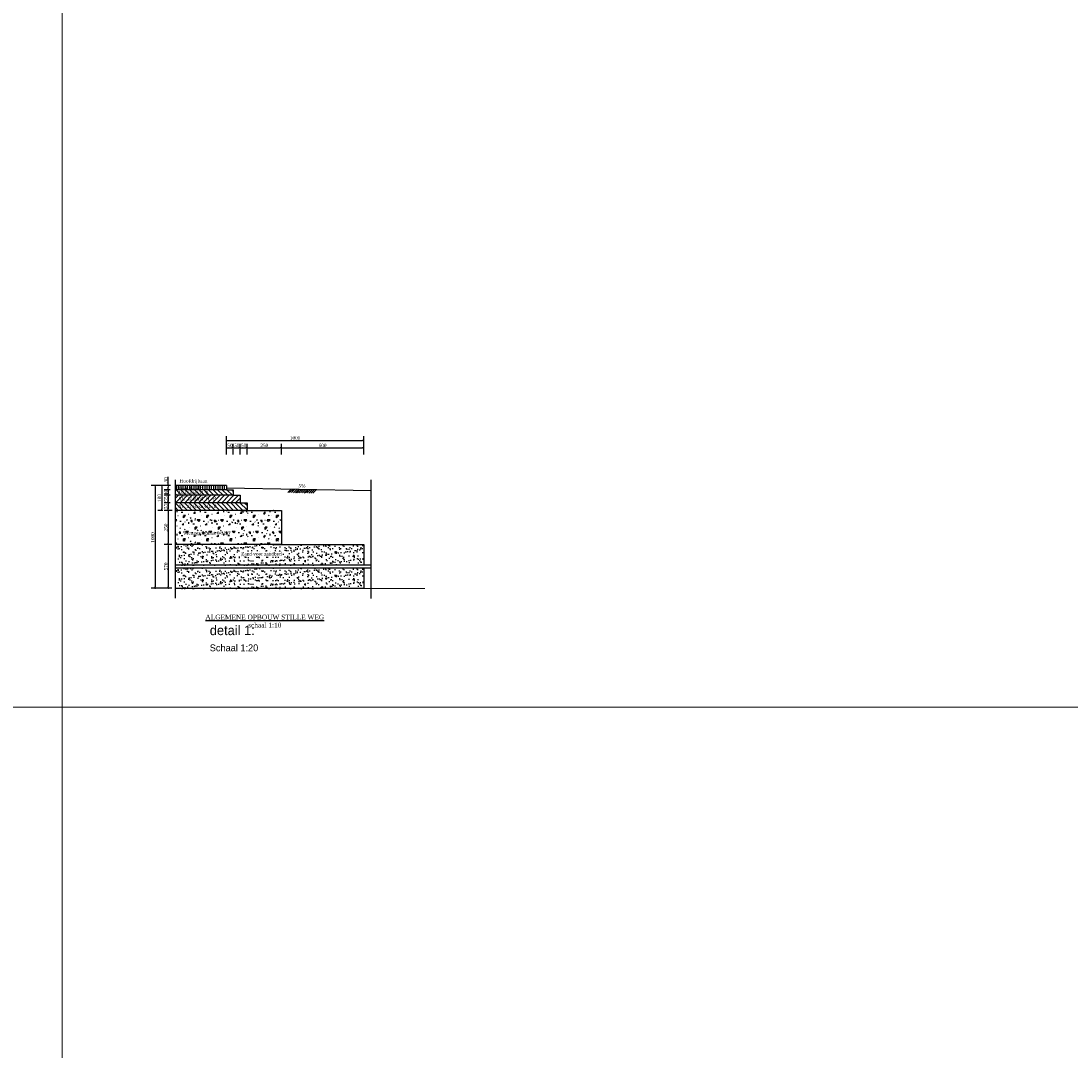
# Model space of a CAD drawing. Header units: metres. Extents: x 0 to 178216, y 0 to 407261.
# Tile 111 of 126: x 167048.96 to 167056.61, y 406191.72 to 406199.22. Entities that reach past the tile are written whole.
import ezdxf

# ---------------------------------------------------------------- set-up
doc = ezdxf.new("R2010")
doc.units = ezdxf.units.M
doc.header["$PDSIZE"] = 1
doc.linetypes.add('ACAD_ISO04W100', pattern=[30, 24, -3, 0, -3])
doc.layers.get('0').update_dxf_attribs({"lineweight": 18})
doc.layers.get('Defpoints').update_dxf_attribs({"lineweight": 18})
for name, color, linetype in [('L-AR-DETA-PR', 10, 'Continuous'), ('L-MT-DETA-PR', 7, 'Continuous'), ('L-TE-DETA-PR', 7, 'Continuous'), ('L-TK-DETA-AFB-PR', 10, 'ACAD_ISO04W100'), ('L-TK-DETA-CON-PR', 2, 'Continuous')]:
    doc.layers.add(name, color=color, linetype=linetype)
doc.layers.add('X-XX-AL-HULPLIJN-G', color=210, linetype='Continuous', lineweight=18, plot=False)
doc.layers.add('X-XX-AL-T35', color=50, linetype='Continuous', lineweight=18)
doc.layers.add('X-XX-AL-T50', color=130, linetype='Continuous', lineweight=18)
doc.styles.add('FB-M1000-T25', font='LT.TTF', dxfattribs={"height": 2.5})
doc.styles.add('Futurabook1-1000', font='LT.TTF', dxfattribs={"height": 2.5})
doc.styles.add('INFRA-10-GROOT', font='times.ttf', dxfattribs={"height": 0.035})
doc.styles.add('INFRA-10-NORMAAL', font='times.ttf', dxfattribs={"height": 0.025})
doc.styles.add('INFRA_DIM', font='times.ttf')
doc.dimstyles.new('INFRA-10-MM', dxfattribs={"dimscale": 0.01, "dimtxt": 2.5, "dimasz": 1, "dimexe": 3, "dimexo": 1, "dimgap": 0.5, "dimtad": 1, "dimdec": 0, "dimlfac": 1000, "dimdsep": 46, "dimtxsty": 'INFRA_DIM', "dimblk1": 'DOT', "dimblk2": 'DOT', "dimsah": 1, "dimcen": 0, "dimclrd": 256, "dimclre": 256, "dimclrt": 7, "dimaunit": 2, "dimadec": 0, "dimazin": 0, "dimtfac": 1, "dimtdec": 3, "dimtofl": 0, "dimtmove": 0, "dimatfit": 3, "dimldrblk": 'DOT', "dimfxl": 1, "dimtolj": 1, "dimtzin": 0, "dimarcsym": 0})
pattern_1 = [(135, (167050.813583, 406195.523405), (-0.016838, -0.016838), [])]

# ---------------------------------------------------------------- blocks, each defined once
blk = doc.blocks.new('_Dot')
at = {"color": 0, "linetype": 'ByBlock', "lineweight": -2}
blk.add_line((-0.5, 0), (-1, 0), dxfattribs=at)
at = {"color": 0, "linetype": 'ByBlock', "const_width": 0.5}
blk.add_lwpolyline([(-0.25, 0, 1), (0.25, 0, 1)], format="xyb", close=True, dxfattribs=at)
blk = doc.blocks.new('*D101')
at = {"layer": 'Defpoints', "color": 0, "transparency": 16777216}
for p in [(167050.5119, 406196.1101), (167050.4621, 406196.0527), (167050.5119, 406196.0527)]:
    blk.add_point(p, dxfattribs=at)
at = {"layer": 'L-MT-DETA-PR', "lineweight": -2, "transparency": 16777216}
for p, q in [((167050.4621, 406196.0627), (167050.4621, 406196.1401)), ((167050.4721, 406196.1101), (167050.5019, 406196.1101)), ((167050.5119, 406196.0627), (167050.5119, 406196.1401))]:
    blk.add_line(p, q, dxfattribs=at)
at = {"layer": 'L-MT-DETA-PR', "lineweight": -2, "transparency": 16777216, "xscale": 0.01, "yscale": 0.01, "zscale": 0.01, "rotation": 180}
blk.add_blockref('_Dot', (167050.4621, 406196.1101), dxfattribs=at)
at = {"layer": 'L-MT-DETA-PR', "lineweight": -2, "transparency": 16777216, "xscale": 0.01, "yscale": 0.01, "zscale": 0.01}
blk.add_blockref('_Dot', (167050.5119, 406196.1101), dxfattribs=at)
at = {"layer": 'L-MT-DETA-PR', "color": 7, "transparency": 16777216, "insert": (167050.487, 406196.1278), "char_height": 0.025, "attachment_point": 5, "style": 'INFRA_DIM'}
blk.add_mtext('\\A1;50', dxfattribs=at)
blk = doc.blocks.new('*D102')
at = {"layer": 'Defpoints', "color": 0, "transparency": 16777216}
for p in [(167051.4621, 406196.1101), (167050.8621, 406196.0627), (167051.4621, 406196.0527)]:
    blk.add_point(p, dxfattribs=at)
at = {"layer": 'L-MT-DETA-PR', "lineweight": -2, "transparency": 16777216}
for p, q in [((167050.8621, 406196.0727), (167050.8621, 406196.1401)), ((167050.8721, 406196.1101), (167051.4521, 406196.1101)), ((167051.4621, 406196.0627), (167051.4621, 406196.1401))]:
    blk.add_line(p, q, dxfattribs=at)
at = {"layer": 'L-MT-DETA-PR', "lineweight": -2, "transparency": 16777216, "xscale": 0.01, "yscale": 0.01, "zscale": 0.01, "rotation": 180}
blk.add_blockref('_Dot', (167050.8621, 406196.1101), dxfattribs=at)
at = {"layer": 'L-MT-DETA-PR', "lineweight": -2, "transparency": 16777216, "xscale": 0.01, "yscale": 0.01, "zscale": 0.01}
blk.add_blockref('_Dot', (167051.4621, 406196.1101), dxfattribs=at)
at = {"layer": 'L-MT-DETA-PR', "color": 7, "transparency": 16777216, "insert": (167051.1621, 406196.1278), "char_height": 0.025, "attachment_point": 5, "style": 'INFRA_DIM'}
blk.add_mtext('\\A1;600', dxfattribs=at)
blk = doc.blocks.new('*D103')
at = {"layer": 'Defpoints', "color": 0, "transparency": 16777216}
for p in [(167051.4621, 406196.1643), (167050.4621, 406196.0527), (167051.4621, 406196.0527)]:
    blk.add_point(p, dxfattribs=at)
at = {"layer": 'L-MT-DETA-PR', "lineweight": -2, "transparency": 16777216}
for p, q in [((167050.4621, 406196.0627), (167050.4621, 406196.1943)), ((167051.4621, 406196.0627), (167051.4621, 406196.1943)), ((167050.4721, 406196.1643), (167051.4521, 406196.1643))]:
    blk.add_line(p, q, dxfattribs=at)
at = {"layer": 'L-MT-DETA-PR', "lineweight": -2, "transparency": 16777216, "xscale": 0.01, "yscale": 0.01, "zscale": 0.01, "rotation": 180}
blk.add_blockref('_Dot', (167050.4621, 406196.1643), dxfattribs=at)
at = {"layer": 'L-MT-DETA-PR', "lineweight": -2, "transparency": 16777216, "xscale": 0.01, "yscale": 0.01, "zscale": 0.01}
blk.add_blockref('_Dot', (167051.4621, 406196.1643), dxfattribs=at)
at = {"layer": 'L-MT-DETA-PR', "color": 7, "transparency": 16777216, "insert": (167050.9621, 406196.1821), "char_height": 0.025, "attachment_point": 5, "style": 'INFRA_DIM'}
blk.add_mtext('\\A1;1000', dxfattribs=at)
blk = doc.blocks.new('*D104')
at = {"layer": 'Defpoints', "color": 0, "transparency": 16777216}
for p in [(167050.8621, 406196.1101), (167050.6119, 406196.0527), (167050.8621, 406196.0527)]:
    blk.add_point(p, dxfattribs=at)
at = {"layer": 'L-MT-DETA-PR', "lineweight": -2, "transparency": 16777216}
for p, q in [((167050.6119, 406196.0627), (167050.6119, 406196.1401)), ((167050.6219, 406196.1101), (167050.8521, 406196.1101)), ((167050.8621, 406196.0627), (167050.8621, 406196.1401))]:
    blk.add_line(p, q, dxfattribs=at)
at = {"layer": 'L-MT-DETA-PR', "lineweight": -2, "transparency": 16777216, "xscale": 0.01, "yscale": 0.01, "zscale": 0.01, "rotation": 180}
blk.add_blockref('_Dot', (167050.6119, 406196.1101), dxfattribs=at)
at = {"layer": 'L-MT-DETA-PR', "lineweight": -2, "transparency": 16777216, "xscale": 0.01, "yscale": 0.01, "zscale": 0.01}
blk.add_blockref('_Dot', (167050.8621, 406196.1101), dxfattribs=at)
at = {"layer": 'L-MT-DETA-PR', "color": 7, "transparency": 16777216, "insert": (167050.737, 406196.1278), "char_height": 0.025, "attachment_point": 5, "style": 'INFRA_DIM'}
blk.add_mtext('\\A1;250', dxfattribs=at)
blk = doc.blocks.new('*D105')
at = {"layer": 'Defpoints', "color": 0, "transparency": 16777216}
for p in [(167050.5619, 406196.1101), (167050.5119, 406196.0527), (167050.5619, 406196.0527)]:
    blk.add_point(p, dxfattribs=at)
at = {"layer": 'L-MT-DETA-PR', "lineweight": -2, "transparency": 16777216}
for p, q in [((167050.5119, 406196.0627), (167050.5119, 406196.1401)), ((167050.5219, 406196.1101), (167050.5519, 406196.1101)), ((167050.5619, 406196.0627), (167050.5619, 406196.1401))]:
    blk.add_line(p, q, dxfattribs=at)
at = {"layer": 'L-MT-DETA-PR', "lineweight": -2, "transparency": 16777216, "xscale": 0.01, "yscale": 0.01, "zscale": 0.01, "rotation": 180}
blk.add_blockref('_Dot', (167050.5119, 406196.1101), dxfattribs=at)
at = {"layer": 'L-MT-DETA-PR', "lineweight": -2, "transparency": 16777216, "xscale": 0.01, "yscale": 0.01, "zscale": 0.01}
blk.add_blockref('_Dot', (167050.5619, 406196.1101), dxfattribs=at)
at = {"layer": 'L-MT-DETA-PR', "color": 7, "transparency": 16777216, "insert": (167050.5369, 406196.1278), "char_height": 0.025, "attachment_point": 5, "style": 'INFRA_DIM'}
blk.add_mtext('\\A1;50', dxfattribs=at)
blk = doc.blocks.new('*D106')
at = {"layer": 'Defpoints', "color": 0, "transparency": 16777216}
for p in [(167050.0382, 406195.8046), (167050.0617, 406195.8046), (167050.0636, 406195.8346)]:
    blk.add_point(p, dxfattribs=at)
at = {"layer": 'L-MT-DETA-PR', "lineweight": -2, "transparency": 16777216}
for p, q in [((167050.0382, 406195.8346), (167050.0382, 406195.8987)), ((167050.0536, 406195.8346), (167050.0082, 406195.8346)), ((167050.0517, 406195.8046), (167050.0082, 406195.8046)), ((167050.0382, 406195.8146), (167050.0382, 406195.8246))]:
    blk.add_line(p, q, dxfattribs=at)
at = {"layer": 'L-MT-DETA-PR', "lineweight": -2, "transparency": 16777216, "xscale": 0.01, "yscale": 0.01, "zscale": 0.01}
for p, rotation in [((167050.0382, 406195.8346), 90), ((167050.0382, 406195.8046), 270)]:
    blk.add_blockref('_Dot', p, dxfattribs=dict(at, rotation=rotation))
at = {"layer": 'L-MT-DETA-PR', "color": 7, "transparency": 16777216, "insert": (167050.0205, 406195.8766), "char_height": 0.025, "attachment_point": 5, "rotation": 90, "style": 'INFRA_DIM'}
blk.add_mtext('\\A1;30', dxfattribs=at)
blk = doc.blocks.new('*D107')
at = {"layer": 'Defpoints', "color": 0, "transparency": 16777216}
for p in [(167049.981, 406195.8346), (167049.9421, 406195.0867), (167050.028, 406195.0867)]:
    blk.add_point(p, dxfattribs=at)
at = {"layer": 'L-MT-DETA-PR', "lineweight": -2, "transparency": 16777216}
for p, q in [((167049.971, 406195.8346), (167049.9121, 406195.8346)), ((167049.9421, 406195.8246), (167049.9421, 406195.0967)), ((167050.018, 406195.0867), (167049.9121, 406195.0867))]:
    blk.add_line(p, q, dxfattribs=at)
at = {"layer": 'L-MT-DETA-PR', "lineweight": -2, "transparency": 16777216, "xscale": 0.01, "yscale": 0.01, "zscale": 0.01}
for p, rotation in [((167049.9421, 406195.8346), 90), ((167049.9421, 406195.0867), 270)]:
    blk.add_blockref('_Dot', p, dxfattribs=dict(at, rotation=rotation))
at = {"layer": 'L-MT-DETA-PR', "color": 7, "transparency": 16777216, "insert": (167049.9244, 406195.4569), "char_height": 0.025, "attachment_point": 5, "rotation": 90, "style": 'INFRA_DIM'}
blk.add_mtext('\\A1;1000', dxfattribs=at)
blk = doc.blocks.new('*D108')
at = {"layer": 'Defpoints', "color": 0, "transparency": 16777216}
for p in [(167050.0617, 406195.8046), (167050.0382, 406195.7646), (167050.0617, 406195.7646)]:
    blk.add_point(p, dxfattribs=at)
at = {"layer": 'L-MT-DETA-PR', "lineweight": -2, "transparency": 16777216}
for p, q in [((167050.0517, 406195.8046), (167050.0082, 406195.8046)), ((167050.0517, 406195.7646), (167050.0082, 406195.7646)), ((167050.0382, 406195.7946), (167050.0382, 406195.7746))]:
    blk.add_line(p, q, dxfattribs=at)
at = {"layer": 'L-MT-DETA-PR', "lineweight": -2, "transparency": 16777216, "xscale": 0.01, "yscale": 0.01, "zscale": 0.01}
for p, rotation in [((167050.0382, 406195.8046), 90), ((167050.0382, 406195.7646), 270)]:
    blk.add_blockref('_Dot', p, dxfattribs=dict(at, rotation=rotation))
at = {"layer": 'L-MT-DETA-PR', "color": 7, "transparency": 16777216, "insert": (167050.0205, 406195.7846), "char_height": 0.025, "attachment_point": 5, "rotation": 90, "style": 'INFRA_DIM'}
blk.add_mtext('\\A1;40', dxfattribs=at)
blk = doc.blocks.new('*D109')
at = {"layer": 'Defpoints', "color": 0, "transparency": 16777216}
for p in [(167050.0382, 406195.6546), (167050.061, 406195.6546), (167050.0629, 406195.7096)]:
    blk.add_point(p, dxfattribs=at)
at = {"layer": 'L-MT-DETA-PR', "lineweight": -2, "transparency": 16777216}
for p, q in [((167050.0529, 406195.7096), (167050.0082, 406195.7096)), ((167050.051, 406195.6546), (167050.0082, 406195.6546)), ((167050.0382, 406195.6996), (167050.0382, 406195.6646))]:
    blk.add_line(p, q, dxfattribs=at)
at = {"layer": 'L-MT-DETA-PR', "lineweight": -2, "transparency": 16777216, "xscale": 0.01, "yscale": 0.01, "zscale": 0.01}
for p, rotation in [((167050.0382, 406195.7096), 90), ((167050.0382, 406195.6546), 270)]:
    blk.add_blockref('_Dot', p, dxfattribs=dict(at, rotation=rotation))
at = {"layer": 'L-MT-DETA-PR', "color": 7, "transparency": 16777216, "insert": (167050.0205, 406195.6821), "char_height": 0.025, "attachment_point": 5, "rotation": 90, "style": 'INFRA_DIM'}
blk.add_mtext('\\A1;55', dxfattribs=at)
blk = doc.blocks.new('*D110')
at = {"layer": 'Defpoints', "color": 0, "transparency": 16777216}
for p in [(167050.0757, 406195.6546), (167050.0382, 406195.4046), (167050.074, 406195.4046)]:
    blk.add_point(p, dxfattribs=at)
at = {"layer": 'L-MT-DETA-PR', "lineweight": -2, "transparency": 16777216}
for p, q in [((167050.0657, 406195.6546), (167050.0082, 406195.6546)), ((167050.0382, 406195.6446), (167050.0382, 406195.4146)), ((167050.064, 406195.4046), (167050.0082, 406195.4046))]:
    blk.add_line(p, q, dxfattribs=at)
at = {"layer": 'L-MT-DETA-PR', "lineweight": -2, "transparency": 16777216, "xscale": 0.01, "yscale": 0.01, "zscale": 0.01}
for p, rotation in [((167050.0382, 406195.6546), 90), ((167050.0382, 406195.4046), 270)]:
    blk.add_blockref('_Dot', p, dxfattribs=dict(at, rotation=rotation))
at = {"layer": 'L-MT-DETA-PR', "color": 7, "transparency": 16777216, "insert": (167050.0205, 406195.5296), "char_height": 0.025, "attachment_point": 5, "rotation": 90, "style": 'INFRA_DIM'}
blk.add_mtext('\\A1;250', dxfattribs=at)
blk = doc.blocks.new('*D111')
at = {"layer": 'Defpoints', "color": 0, "transparency": 16777216}
for p in [(167050.0524, 406195.4046), (167050.0382, 406195.0867), (167050.0731, 406195.0867)]:
    blk.add_point(p, dxfattribs=at)
at = {"layer": 'L-MT-DETA-PR', "lineweight": -2, "transparency": 16777216}
for p, q in [((167050.0424, 406195.4046), (167050.0082, 406195.4046)), ((167050.0382, 406195.3946), (167050.0382, 406195.0967)), ((167050.0631, 406195.0867), (167050.0082, 406195.0867))]:
    blk.add_line(p, q, dxfattribs=at)
at = {"layer": 'L-MT-DETA-PR', "lineweight": -2, "transparency": 16777216, "xscale": 0.01, "yscale": 0.01, "zscale": 0.01}
for p, rotation in [((167050.0382, 406195.4046), 90), ((167050.0382, 406195.0867), 270)]:
    blk.add_blockref('_Dot', p, dxfattribs=dict(at, rotation=rotation))
at = {"layer": 'L-MT-DETA-PR', "color": 7, "transparency": 16777216, "insert": (167050.0205, 406195.2457), "char_height": 0.025, "attachment_point": 5, "rotation": 90, "style": 'INFRA_DIM'}
blk.add_mtext('\\A1;570', dxfattribs=at)
blk = doc.blocks.new('*D112')
at = {"layer": 'Defpoints', "color": 0, "transparency": 16777216}
for p in [(167050.6119, 406196.1101), (167050.5619, 406196.0527), (167050.6119, 406196.0527)]:
    blk.add_point(p, dxfattribs=at)
at = {"layer": 'L-MT-DETA-PR', "lineweight": -2, "transparency": 16777216}
for p, q in [((167050.5619, 406196.0627), (167050.5619, 406196.1401)), ((167050.5719, 406196.1101), (167050.6019, 406196.1101)), ((167050.6119, 406196.0627), (167050.6119, 406196.1401))]:
    blk.add_line(p, q, dxfattribs=at)
at = {"layer": 'L-MT-DETA-PR', "lineweight": -2, "transparency": 16777216, "xscale": 0.01, "yscale": 0.01, "zscale": 0.01, "rotation": 180}
blk.add_blockref('_Dot', (167050.5619, 406196.1101), dxfattribs=at)
at = {"layer": 'L-MT-DETA-PR', "lineweight": -2, "transparency": 16777216, "xscale": 0.01, "yscale": 0.01, "zscale": 0.01}
blk.add_blockref('_Dot', (167050.6119, 406196.1101), dxfattribs=at)
at = {"layer": 'L-MT-DETA-PR', "color": 7, "transparency": 16777216, "insert": (167050.5869, 406196.1278), "char_height": 0.025, "attachment_point": 5, "style": 'INFRA_DIM'}
blk.add_mtext('\\A1;50', dxfattribs=at)
blk = doc.blocks.new('*D113')
at = {"layer": 'Defpoints', "color": 0, "transparency": 16777216}
for p in [(167050.0617, 406195.7646), (167050.0382, 406195.7096), (167050.0629, 406195.7096)]:
    blk.add_point(p, dxfattribs=at)
at = {"layer": 'L-MT-DETA-PR', "lineweight": -2, "transparency": 16777216}
for p, q in [((167050.0517, 406195.7646), (167050.0082, 406195.7646)), ((167050.0382, 406195.7546), (167050.0382, 406195.7196)), ((167050.0529, 406195.7096), (167050.0082, 406195.7096))]:
    blk.add_line(p, q, dxfattribs=at)
at = {"layer": 'L-MT-DETA-PR', "lineweight": -2, "transparency": 16777216, "xscale": 0.01, "yscale": 0.01, "zscale": 0.01}
for p, rotation in [((167050.0382, 406195.7646), 90), ((167050.0382, 406195.7096), 270)]:
    blk.add_blockref('_Dot', p, dxfattribs=dict(at, rotation=rotation))
at = {"layer": 'L-MT-DETA-PR', "color": 7, "transparency": 16777216, "insert": (167050.0205, 406195.7371), "char_height": 0.025, "attachment_point": 5, "rotation": 90, "style": 'INFRA_DIM'}
blk.add_mtext('\\A1;55', dxfattribs=at)
blk = doc.blocks.new('*D114')
at = {"layer": 'Defpoints', "color": 0, "transparency": 16777216}
for p in [(167050.0165, 406195.8346), (167049.9912, 406195.6546), (167050.0082, 406195.6546)]:
    blk.add_point(p, dxfattribs=at)
at = {"layer": 'L-MT-DETA-PR', "lineweight": -2, "transparency": 16777216}
for p, q in [((167050.0065, 406195.8346), (167049.9612, 406195.8346)), ((167049.9912, 406195.8246), (167049.9912, 406195.6646)), ((167049.9982, 406195.6546), (167049.9612, 406195.6546))]:
    blk.add_line(p, q, dxfattribs=at)
at = {"layer": 'L-MT-DETA-PR', "lineweight": -2, "transparency": 16777216, "xscale": 0.01, "yscale": 0.01, "zscale": 0.01}
for p, rotation in [((167049.9912, 406195.8346), 90), ((167049.9912, 406195.6546), 270)]:
    blk.add_blockref('_Dot', p, dxfattribs=dict(at, rotation=rotation))
at = {"layer": 'L-MT-DETA-PR', "color": 7, "transparency": 16777216, "insert": (167049.9734, 406195.7446), "char_height": 0.025, "attachment_point": 5, "rotation": 90, "style": 'INFRA_DIM'}
blk.add_mtext('\\A1;180', dxfattribs=at)

msp = doc.modelspace()

# ---------------------------------------------------------------- hatches: boundary and pattern name
at = {"layer": 'L-AR-DETA-PR'}
h = msp.add_hatch(dxfattribs=at)
h.set_pattern_fill('ANSI31', color=256, scale=0.005, angle=45, style=0)
h.set_pattern_definition([(90, (167050.813583, 406195.523405), (-0.015875, 2e-18), [])])
h.paths.add_polyline_path([(167050.4621, 406195.8346), (167050.0903, 406195.8346), (167050.0903, 406195.8046), (167050.4621, 406195.8046)])
h.paths.add_polyline_path([(167050.1033, 406195.8051), (167050.2869, 406195.8051), (167050.2869, 406195.8358), (167050.1033, 406195.8358)], flags=9)
h = msp.add_hatch(dxfattribs=at)
h.set_pattern_fill('ANSI31', color=256, scale=0.0075, angle=90, style=0)
h.set_pattern_definition(pattern_1)
h.paths.add_polyline_path([(167050.5119, 406195.8046), (167050.4621, 406195.8046), (167050.0903, 406195.8046), (167050.0903, 406195.7646), (167050.5119, 406195.7646)])
h.paths.add_polyline_path([(167050.1032, 406195.7692), (167050.3294, 406195.7692), (167050.3294, 406195.8006), (167050.1032, 406195.8006)], flags=24)
h = msp.add_hatch(dxfattribs=at)
h.set_pattern_fill('ANSI31', color=256, scale=0.0075, style=0)
h.set_pattern_definition([(45, (167050.813583, 406195.523405), (-0.016838, 0.016838), [])])
h.paths.add_polyline_path([(167050.5619, 406195.7646), (167050.5119, 406195.7646), (167050.0903, 406195.7646), (167050.0903, 406195.7096), (167050.5619, 406195.7096)])
h.paths.add_polyline_path([(167050.1019, 406195.7214), (167050.3846, 406195.7214), (167050.3846, 406195.7607), (167050.1019, 406195.7607)], flags=24)
h = msp.add_hatch(dxfattribs=at)
h.set_pattern_fill('ANSI31', color=256, scale=0.0075, angle=90, style=0)
h.set_pattern_definition(pattern_1)
h.paths.add_polyline_path([(167050.6119, 406195.7096), (167050.5619, 406195.7096), (167050.0903, 406195.7096), (167050.0903, 406195.6546), (167050.6119, 406195.6546)])
h.paths.add_polyline_path([(167050.1015, 406195.6647), (167050.388, 406195.6647), (167050.388, 406195.703), (167050.1015, 406195.703)], flags=24)
h = msp.add_hatch(dxfattribs=at)
h.set_pattern_fill('CONCRE', color=256, scale=0.12, angle=45, style=0, pattern_type=2)
h.set_pattern_definition([(45, (167050.09027, 406195.40459), (1e-17, 0.169706), [0.015, -0.105]), (135, (167050.09027, 406195.40459), (-0.169706, 3e-17), [0.015, -0.105]), (180, (167050.10088, 406195.4152), (-0.084853, -0.084853), [0.021213, -0.148492]), (45, (167050.05315, 406195.46293), (1e-17, 0.169706), [0.015, -0.105]), (90, (167050.06376, 406195.46293), (-0.084853, 0.084853), [0.010607, -0.159099]), (180, (167050.06376, 406195.46293), (-0.084853, -0.084853), [0.010607, -0.159099]), (45, (167050.06376, 406195.51596), (1e-17, 0.169706), [0.021213, -0.098787]), (90, (167050.06376, 406195.51596), (-0.084853, 0.084853), [0.015, -0.154706]), (180, (167050.07876, 406195.53096), (-0.084853, -0.084853), [0.015, -0.154706]), (135, (167050.1274, 406195.48414), (-0.169706, 3e-17), [0.015, -0.105]), (90, (167050.1274, 406195.48414), (-0.084853, 0.084853), [0.010607, -0.159099]), (180, (167050.1274, 406195.49475), (-0.084853, -0.084853), [0.010607, -0.159099]), (45, (167050.07967, 406195.43641), (1e-17, 0.169706), [0.0075, -0.1005]), (45, (167050.1221, 406195.52126), (1e-17, 0.169706), [0.0075, -0.1005]), (135, (167050.08497, 406195.50535), (-0.169706, 3e-17), [0.0075, -0.1005]), (180, (167050.14331, 406195.46823), (-0.084853, -0.084853), [0.010607, -0.159099]), (180, (167050.04785, 406195.48944), (-0.084853, -0.084853), [0.010607, -0.159099]), (90, (167050.10221, 406195.47221), (-0.084853, 0.084853), [0.010607, -0.159099]), (135, (167050.10884, 406195.44437), (-0.169706, 3e-17), [0.001875, -0.118125]), (135, (167050.07702, 406195.48414), (-0.169706, 3e-17), [0.001875, -0.118125]), (135, (167050.10221, 406195.5385), (-0.169706, 3e-17), [0.001875, -0.118125]), (135, (167050.14861, 406195.49475), (-0.169706, 3e-17), [0.001875, -0.118125])])
h.paths.add_polyline_path([(167050.8621, 406195.4046), (167050.8621, 406195.6546), (167050.5619, 406195.6546), (167050.0903, 406195.6546), (167050.0903, 406195.4046)])
h.paths.add_polyline_path([(167050.1428, 406195.4615), (167050.4856, 406195.4615), (167050.4856, 406195.5119), (167050.1428, 406195.5119)], flags=24)
h = msp.add_hatch(dxfattribs=at)
h.set_pattern_fill('AR-SAND', color=256, scale=0.001, style=0)
h.set_pattern_definition([(37.5, (167050.090274, 406195.25459), (-0.0016, 0.0489413), [0, -0.038608, 0, -0.04318, 0, -0.041275]), (7.5, (167050.090274, 406195.25459), (0.0449523, 0.0716825), [0, -0.020828, 0, -0.034798, 0, -0.013335]), (327.5, (167050.059032, 406195.25459), (0.0790992, 0.0001437), [0, -0.0127, 0, -0.04572, 0, -0.05969]), (317.5, (167050.05903, 406195.25459), (0.0763556, 0.022293), [0, -0.00635, 0, -0.029972, 0, -0.03429])])
h.paths.add_polyline_path([(167050.0903, 406195.4046), (167050.0903, 406195.2546), (167051.4621, 406195.2546), (167051.4621, 406195.4046), (167050.8101, 406195.4046)])
h = msp.add_hatch(dxfattribs=at)
h.set_pattern_fill('AR-SAND', color=256, scale=0.001, style=0)
h.set_pattern_definition([(37.5, (167050.090274, 406195.08421), (-0.0016, 0.0489413), [0, -0.038608, 0, -0.04318, 0, -0.041275]), (7.5, (167050.090274, 406195.08421), (0.0449523, 0.0716825), [0, -0.020828, 0, -0.034798, 0, -0.013335]), (327.5, (167050.059032, 406195.08421), (0.0790992, 0.0001437), [0, -0.0127, 0, -0.04572, 0, -0.05969]), (317.5, (167050.05903, 406195.08421), (0.0763556, 0.022293), [0, -0.00635, 0, -0.029972, 0, -0.03429])])
h.paths.add_polyline_path([(167050.0903, 406195.2342), (167050.0903, 406195.0842), (167051.4621, 406195.0842), (167051.4621, 406195.2342)])

# ---------------------------------------------------------------- linework, layer by layer
at = {"layer": 'L-AR-DETA-PR', "ltscale": 0.1}
for p, q in [((167050.9331, 406195.8086), (167050.9079, 406195.7841)), ((167050.9472, 406195.8083), (167050.9219, 406195.7838)), ((167050.9612, 406195.808), (167050.936, 406195.7836)), ((167050.9753, 406195.8077), (167050.9501, 406195.7833)), ((167050.9894, 406195.8074), (167050.9641, 406195.783)), ((167051.0021, 406195.7822), (167050.9833, 406195.8015)), ((167051.0163, 406195.7819), (167050.9905, 406195.8085)), ((167051.0324, 406195.7796), (167051.0058, 406195.8071)), ((167051.0396, 406195.7865), (167051.02, 406195.8068)), ((167051.0469, 406195.7942), (167051.0344, 406195.8072)), ((167051.0597, 406195.806), (167051.0344, 406195.7815)), ((167051.0737, 406195.8057), (167051.0485, 406195.7812)), ((167051.0878, 406195.8054), (167051.0625, 406195.7809)), ((167051.1019, 406195.8051), (167051.0766, 406195.7806)), ((167051.1159, 406195.8048), (167051.0907, 406195.7803)), ((167050.9736, 406195.7828), (167050.9689, 406195.7876)), ((167050.9879, 406195.7825), (167050.9761, 406195.7946))]:
    msp.add_line(p, q, dxfattribs=at)
at = {"layer": 'L-TK-DETA-AFB-PR', "ltscale": 0.5}
for p, q in [((167050.0903, 406195.0149), (167050.0903, 406195.8782)), ((167051.5159, 406195.0124), (167051.5159, 406195.8763)), ((167051.5159, 406195.2546), (167050.0903, 406195.2546)), ((167051.5159, 406195.2342), (167050.0903, 406195.2342))]:
    msp.add_line(p, q, dxfattribs=at)
at = {"layer": 'L-TK-DETA-CON-PR'}
for p, q in [((167050.4621, 406195.8346), (167050.4621, 406195.8046)), ((167051.4621, 406195.0842), (167050.0903, 406195.0842))]:
    msp.add_line(p, q, dxfattribs=at)
at = {"layer": 'L-TK-DETA-CON-PR', "flags": 128}
for points in [[(167050.4621, 406195.8346), (167050.0903, 406195.8346)], [(167050.4621, 406195.8046), (167050.5119, 406195.8046), (167050.5119, 406195.7646), (167050.0903, 406195.7646)], [(167050.4621, 406195.8046), (167050.0903, 406195.8046)], [(167050.4621, 406195.8196), (167051.5159, 406195.799)], [(167050.5119, 406195.7646), (167050.5619, 406195.7646), (167050.5619, 406195.7096), (167050.0903, 406195.7096)], [(167050.5619, 406195.7096), (167050.6119, 406195.7096), (167050.6119, 406195.6546), (167050.0903, 406195.6546)], [(167050.5619, 406195.6546), (167050.8621, 406195.6546), (167050.8621, 406195.4046), (167050.0903, 406195.4046)], [(167050.8101, 406195.4046), (167051.4621, 406195.4046)], [(167051.4621, 406195.4046), (167051.4621, 406195.2546)], [(167051.4621, 406195.2342), (167051.4621, 406195.0842)]]:
    msp.add_lwpolyline(points, dxfattribs=at)
at = {"layer": 'X-XX-AL-HULPLIJN-G', "flags": 128}
for points in [[(167034.2649, 406204.2213), (167034.2649, 406194.2213), (167049.2649, 406194.2213), (167049.2649, 406204.2213)], [(167049.2649, 406204.2213), (167049.2649, 406194.2213), (167064.2649, 406194.2213), (167064.2649, 406204.2213)], [(167034.2649, 406194.2213), (167034.2649, 406184.2213), (167049.2649, 406184.2213), (167049.2649, 406194.2213)], [(167049.2649, 406194.2213), (167049.2649, 406184.2213), (167064.2649, 406184.2213), (167064.2649, 406194.2213)]]:
    msp.add_lwpolyline(points, close=True, dxfattribs=at)
msp.add_lwpolyline([(167050.0903, 406195.0842), (167051.9072, 406195.0842)], dxfattribs=at)

# ---------------------------------------------------------------- texts
at = {"layer": 'L-TE-DETA-PR', "style": 'INFRA-10-NORMAAL'}
for s, height, p in [('Hoofdrijbaan', 0.025, (167050.1199, 406195.8566)), ('SMA-NL G8+', 0.02, (167050.1084, 406195.8107)), ('AC 16 Bind TL-B', 0.02, (167050.1084, 406195.7748)), ('AC 22 Bind TL-B', 0.025, (167050.1084, 406195.7285)), ('AC 22 Base OL-B', 0.025, (167050.1079, 406195.6716)), ('Menggranulaat 0/31,5', 0.025, (167050.1512, 406195.4778)), ('Zand voor zandbed', 0.025, (167050.5692, 406195.3253))]:
    msp.add_text(s, height=height, dxfattribs=at).set_placement(p)
at = {"layer": 'L-TE-DETA-PR', "ltscale": 0.1, "style": 'INFRA-10-NORMAAL'}
msp.add_text(' 5%', height=0.025, rotation=358.85312, dxfattribs=at).set_placement((167050.977, 406195.8217))
at = {"layer": 'L-TE-DETA-PR', "insert": (167050.7412, 406194.8939), "char_height": 0.035, "width": 1.394, "attachment_point": 2, "style": 'INFRA-10-GROOT'}
msp.add_mtext('{\\LALGEMENE OPBOUW STILLE WEG\\P}schaal 1:10 ', dxfattribs=at)
at = {"layer": 'X-XX-AL-T35', "insert": (167050.3403, 406194.6776), "char_height": 0.05, "attachment_point": 1, "style": 'FB-M1000-T25'}
msp.add_mtext_dynamic_manual_height_columns('Schaal 1:20', width=5.387368, gutter_width=1.75, heights=[0], dxfattribs=at)
at = {"layer": 'X-XX-AL-T50', "insert": (167050.3403, 406194.8152), "char_height": 0.07, "attachment_point": 1, "style": 'Futurabook1-1000'}
msp.add_mtext_dynamic_manual_height_columns('detail 1: ', width=8.139484, gutter_width=2.5, heights=[0], dxfattribs=at)

# ---------------------------------------------------------------- dimensions: what is measured, and where the dimension line sits
at = {"layer": 'L-MT-DETA-PR'}
dim = msp.add_linear_dim(base=(167051.4621, 406196.1643), p1=(167050.4621, 406196.0527), p2=(167051.4621, 406196.0527), dimstyle='INFRA-10-MM', dxfattribs=at)
dim.commit()
dim.dimension.update_dxf_attribs({"geometry": '*D103', "text_midpoint": (167050.9621, 406196.1643), "dimtype": 160})
for base, p1, p2, picture, middle in [((167050.5119, 406196.1101), (167050.4621, 406196.0527), (167050.5119, 406196.0527), '*D101', (167050.487, 406196.1278)), ((167050.5619, 406196.1101), (167050.5119, 406196.0527), (167050.5619, 406196.0527), '*D105', (167050.5369, 406196.1278)), ((167050.6119, 406196.1101), (167050.5619, 406196.0527), (167050.6119, 406196.0527), '*D112', (167050.5869, 406196.1278)), ((167050.8621, 406196.1101), (167050.6119, 406196.0527), (167050.8621, 406196.0527), '*D104', (167050.737, 406196.1278)), ((167051.4621, 406196.1101), (167050.8621, 406196.0627), (167051.4621, 406196.0527), '*D102', (167051.1621, 406196.1278))]:
    dim = msp.add_linear_dim(base=base, p1=p1, p2=p2, dimstyle='INFRA-10-MM', dxfattribs=at)
    dim.commit()
    dim.dimension.update_dxf_attribs({"geometry": picture, "text_midpoint": middle})
for base, p1, p2, picture, middle in [((167050.0382, 406195.8046), (167050.0636, 406195.8346), (167050.0617, 406195.8046), '*D106', (167050.0382, 406195.8766)), ((167049.9912, 406195.6546), (167050.0165, 406195.8346), (167050.0082, 406195.6546), '*D114', (167049.9912, 406195.7446)), ((167050.0382, 406195.7646), (167050.0617, 406195.8046), (167050.0617, 406195.7646), '*D108', (167050.0382, 406195.7846))]:
    dim = msp.add_linear_dim(base=base, p1=p1, p2=p2, angle=90, dimstyle='INFRA-10-MM', dxfattribs=at)
    dim.commit()
    dim.dimension.update_dxf_attribs({"geometry": picture, "text_midpoint": middle, "dimtype": 160})
dim = msp.add_linear_dim(base=(167049.9421, 406195.0867), p1=(167049.981, 406195.8346), p2=(167050.028, 406195.0867), angle=90, text='1000', dimstyle='INFRA-10-MM', dxfattribs=at)
dim.commit()
dim.dimension.update_dxf_attribs({"geometry": '*D107', "text_midpoint": (167049.9421, 406195.4569), "dimtype": 160})
for base, p1, p2, picture, middle in [((167050.0382, 406195.7096), (167050.0617, 406195.7646), (167050.0629, 406195.7096), '*D113', (167050.0205, 406195.7371)), ((167050.0382, 406195.6546), (167050.0629, 406195.7096), (167050.061, 406195.6546), '*D109', (167050.0205, 406195.6821)), ((167050.0382, 406195.4046), (167050.0757, 406195.6546), (167050.074, 406195.4046), '*D110', (167050.0205, 406195.5296))]:
    dim = msp.add_linear_dim(base=base, p1=p1, p2=p2, angle=90, dimstyle='INFRA-10-MM', dxfattribs=at)
    dim.commit()
    dim.dimension.update_dxf_attribs({"geometry": picture, "text_midpoint": middle})
dim = msp.add_linear_dim(base=(167050.0382, 406195.0867), p1=(167050.0524, 406195.4046), p2=(167050.0731, 406195.0867), angle=90, text='570', dimstyle='INFRA-10-MM', dxfattribs=at)
dim.commit()
dim.dimension.update_dxf_attribs({"geometry": '*D111', "text_midpoint": (167050.0205, 406195.2457)})

doc.saveas('drawing.dxf')
